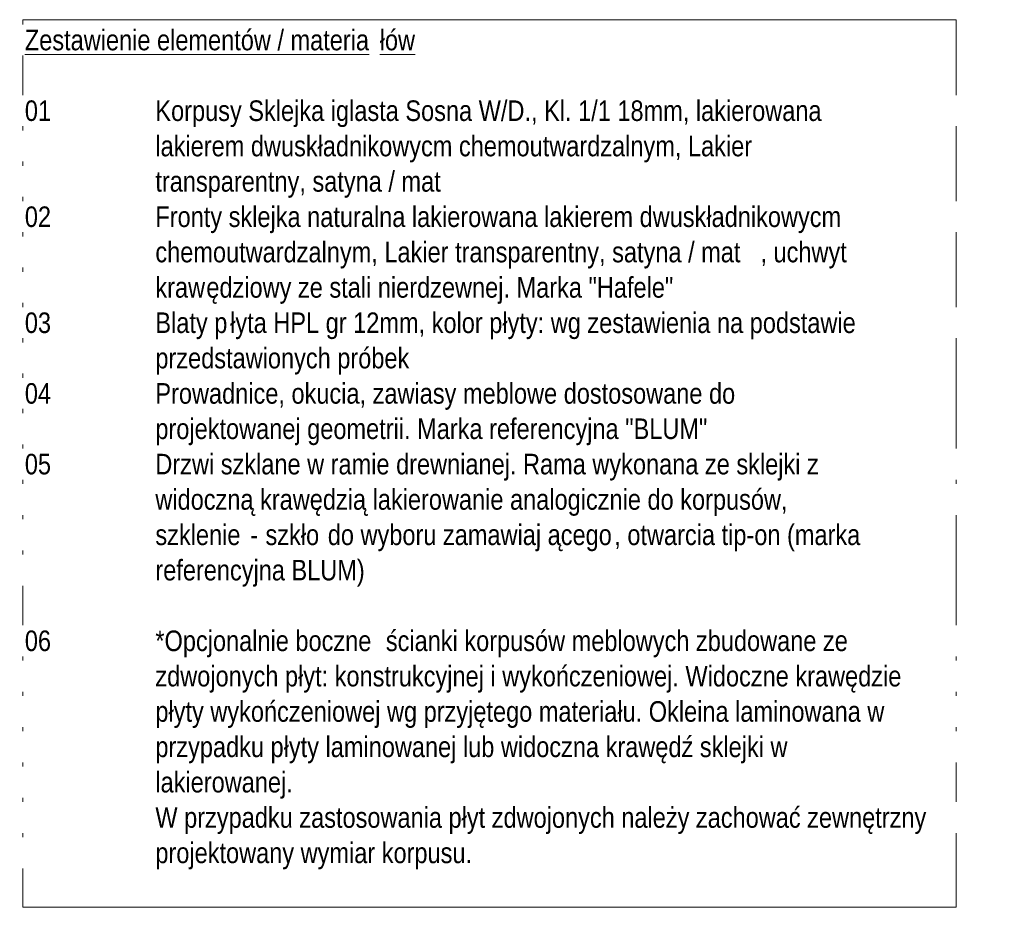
# Model space of a CAD drawing. Header units: centimetres. Extents: x 19862 to 23983, y -707 to 11876.
# Tile 4 of 7: x 23025 to 23983, y -268 to 596. Entities that reach past the tile are written whole.
import ezdxf

# ---------------------------------------------------------------- set-up
doc = ezdxf.new("R2010")
doc.units = ezdxf.units.CM
doc.layers.add('G-ANNO-TEXT', color=231, linetype='Continuous', lineweight=9)
doc.styles.add('Arial Narrow_2', font='ARIALN.TTF', dxfattribs={"height": 20})

msp = doc.modelspace()

# ---------------------------------------------------------------- linework, layer by layer
at = {"layer": 'G-ANNO-TEXT', "color": 250, "flags": 128}
msp.add_lwpolyline([(23028.26, 595.79), (23936.33, 595.79), (23936.33, -268.11), (23028.26, -268.11)], close=True, dxfattribs=at)

# ---------------------------------------------------------------- next in the draw order: texts
at = {"layer": 'G-ANNO-TEXT', "color": 7, "char_height": 20, "attachment_point": 1, "style": 'Arial Narrow_2', "bg_fill": 3, "box_fill_scale": 1.25, "bg_fill_color": 256, "bg_fill_true_color": 13158600, "bg_fill_transparency": 0}
for s, insert, width in [('\\LZestawienie elementów / materia', (23030.26, 586.01), 418.4809), ('01', (23030.26, 517.22), 32.0675), ('02', (23030.26, 414.03), 32.0675), ('03', (23030.26, 310.85), 32.0675), ('04', (23030.26, 242.06), 32.0675), ('05', (23030.26, 173.26), 32.0675), ('06', (23030.26, 1.28), 32.0675)]:
    msp.add_mtext(s, dxfattribs=dict(at, insert=insert, width=width))

# ---------------------------------------------------------------- next in the draw order: texts
for s, insert, width in [('\\Lłów', (23375.54, 586.01), 42.4894), ('\\fArial Narrow|b0|i0|c238|p34|;^I', (23056.71, 517.22), 121.8565), ('\\fArial Narrow|b0|i0|c238|p34|;^I', (23056.71, 310.85), 121.8565), ('\\fArial Narrow|b0|i0|c238|p34|;^I', (23056.71, 1.28), 121.8565)]:
    msp.add_mtext(s, dxfattribs=dict(at, insert=insert, width=width))

# ---------------------------------------------------------------- next in the draw order: texts
for s, insert, width in [('Korpusy Sklejka iglasta Sosna W/D., Kl. 1/1 18mm, lakierowana ', (23157.26, 517.22), 820.1263), ('*Opcjonalnie boczne ', (23157.26, 1.28), 271.7721)]:
    msp.add_mtext(s, dxfattribs=dict(at, insert=insert, width=width))

# ---------------------------------------------------------------- next in the draw order: texts
for s, insert, width in [('\\fArial Narrow|b0|i0|c238|p34|;^I', (23030.26, 482.83), 153.924), ('ścianki korpusów meblowych zbudowane ze ', (23381.49, 1.28), 570.8015), ('\\fArial Narrow|b0|i0|c238|p34|;^I', (23030.26, -33.11), 153.924)]:
    msp.add_mtext(s, dxfattribs=dict(at, insert=insert, width=width))

# ---------------------------------------------------------------- next in the draw order: texts
for s, insert, width in [('lakierem dwuskładnikowycm chemoutwardzalnym, Lakier ', (23157.26, 482.83), 733.5441), ('zdwojonych płyt: konstrukcyjnej i wykończeniowej. Widoczne krawędzie ', (23157.26, -33.11), 917.9322)]:
    msp.add_mtext(s, dxfattribs=dict(at, insert=insert, width=width))

# ---------------------------------------------------------------- next in the draw order: texts
at = {"layer": 'G-ANNO-TEXT', "color": 7, "char_height": 20, "width": 153.924, "attachment_point": 1, "style": 'Arial Narrow_2', "bg_fill": 3, "box_fill_scale": 1.25, "bg_fill_color": 256, "bg_fill_true_color": 13158600, "bg_fill_transparency": 0}
for insert in [(23030.26, 448.43), (23030.26, -67.51)]:
    msp.add_mtext('\\fArial Narrow|b0|i0|c238|p34|;^I', dxfattribs=dict(at, insert=insert))

# ---------------------------------------------------------------- next in the draw order: texts
at = {"layer": 'G-ANNO-TEXT', "color": 7, "char_height": 20, "attachment_point": 1, "style": 'Arial Narrow_2', "bg_fill": 3, "box_fill_scale": 1.25, "bg_fill_color": 256, "bg_fill_true_color": 13158600, "bg_fill_transparency": 0}
for s, insert, width in [('transparentny, satyna / mat', (23157.26, 448.43), 348.7341), ('płyty wykończeniowej wg przyjętego materiału. Okleina laminowana w ', (23157.26, -67.51), 894.6833)]:
    msp.add_mtext(s, dxfattribs=dict(at, insert=insert, width=width))

# ---------------------------------------------------------------- next in the draw order: texts
for insert, width in [((23056.71, 414.03), 121.8565), ((23030.26, -101.9), 153.924)]:
    msp.add_mtext('\\fArial Narrow|b0|i0|c238|p34|;^I', dxfattribs=dict(at, insert=insert, width=width))

# ---------------------------------------------------------------- next in the draw order: texts
for s, insert, width in [('Fronty sklejka naturalna lakierowana lakierem dwuskładnikowycm ', (23157.26, 414.03), 844.1769), ('przypadku płyty laminowanej lub widoczna krawędź sklejki w ', (23157.26, -101.9), 778.4386)]:
    msp.add_mtext(s, dxfattribs=dict(at, insert=insert, width=width))

# ---------------------------------------------------------------- next in the draw order: texts
at = {"layer": 'G-ANNO-TEXT', "color": 7, "char_height": 20, "width": 153.924, "attachment_point": 1, "style": 'Arial Narrow_2', "bg_fill": 3, "box_fill_scale": 1.25, "bg_fill_color": 256, "bg_fill_true_color": 13158600, "bg_fill_transparency": 0}
for insert in [(23030.26, 379.64), (23030.26, -136.3)]:
    msp.add_mtext('\\fArial Narrow|b0|i0|c238|p34|;^I', dxfattribs=dict(at, insert=insert))

# ---------------------------------------------------------------- next in the draw order: texts
at = {"layer": 'G-ANNO-TEXT', "color": 7, "char_height": 20, "attachment_point": 1, "style": 'Arial Narrow_2', "bg_fill": 3, "box_fill_scale": 1.25, "bg_fill_color": 256, "bg_fill_true_color": 13158600, "bg_fill_transparency": 0}
for s, insert, width in [('chemoutwardzalnym, Lakier transparentny, satyna / mat', (23157.26, 379.64), 713.5019), ('lakierowanej.', (23157.26, -136.3), 167.5527)]:
    msp.add_mtext(s, dxfattribs=dict(at, insert=insert, width=width))

# ---------------------------------------------------------------- next in the draw order: texts
for s, insert, width in [(', uchwyt ', (23745.95, 379.64), 113.0379), ('\\fArial Narrow|b0|i0|c238|p34|;^I', (23030.26, 345.24), 153.924), ('\\fArial Narrow|b0|i0|c238|p34|;^I', (23030.26, -170.69), 153.924)]:
    msp.add_mtext(s, dxfattribs=dict(at, insert=insert, width=width))

# ---------------------------------------------------------------- next in the draw order: texts
for s, insert, width in [('kraw', (23157.26, 345.24), 60.1266), ('W przypadku zastosowania płyt zdwojonych należy zachować zewnętrzny ', (23157.26, -170.69), 941.9828)]:
    msp.add_mtext(s, dxfattribs=dict(at, insert=insert, width=width))

# ---------------------------------------------------------------- next in the draw order: texts
for s, insert, width in [('ędziowy ze stali nierdzewnej. Marka "Hafele"', (23206.87, 345.24), 569.1981), ('\\fArial Narrow|b0|i0|c238|p34|;^I', (23030.26, -205.09), 153.924)]:
    msp.add_mtext(s, dxfattribs=dict(at, insert=insert, width=width))

# ---------------------------------------------------------------- next in the draw order: texts
for s, insert, width in [('Blaty p', (23157.26, 310.85), 88.1856), ('łyta HPL gr 12mm, kolor płyty: wg zestawienia na podstawie ', (23230.02, 310.85), 769.62), ('projektowany wymiar korpusu.', (23157.26, -205.09), 385.6117)]:
    msp.add_mtext(s, dxfattribs=dict(at, insert=insert, width=width))

# ---------------------------------------------------------------- next in the draw order: texts
at = {"layer": 'G-ANNO-TEXT', "color": 7, "insert": (23030.26, 276.45), "char_height": 20, "width": 153.924, "attachment_point": 1, "style": 'Arial Narrow_2', "bg_fill": 3, "box_fill_scale": 1.25, "bg_fill_color": 256, "bg_fill_true_color": 13158600, "bg_fill_transparency": 0}
msp.add_mtext('\\fArial Narrow|b0|i0|c238|p34|;^I', dxfattribs=at)

# ---------------------------------------------------------------- next in the draw order: texts
at = {"layer": 'G-ANNO-TEXT', "color": 7, "insert": (23157.26, 276.45), "char_height": 20, "width": 310.2531, "attachment_point": 1, "style": 'Arial Narrow_2', "bg_fill": 3, "box_fill_scale": 1.25, "bg_fill_color": 256, "bg_fill_true_color": 13158600, "bg_fill_transparency": 0}
msp.add_mtext('przedstawionych próbek', dxfattribs=at)

# ---------------------------------------------------------------- next in the draw order: texts
at = {"layer": 'G-ANNO-TEXT', "color": 7, "insert": (23056.71, 242.06), "char_height": 20, "width": 121.8565, "attachment_point": 1, "style": 'Arial Narrow_2', "bg_fill": 3, "box_fill_scale": 1.25, "bg_fill_color": 256, "bg_fill_true_color": 13158600, "bg_fill_transparency": 0}
msp.add_mtext('\\fArial Narrow|b0|i0|c238|p34|;^I', dxfattribs=at)

# ---------------------------------------------------------------- next in the draw order: texts
at = {"layer": 'G-ANNO-TEXT', "color": 7, "insert": (23157.26, 242.06), "char_height": 20, "width": 714.3036, "attachment_point": 1, "style": 'Arial Narrow_2', "bg_fill": 3, "box_fill_scale": 1.25, "bg_fill_color": 256, "bg_fill_true_color": 13158600, "bg_fill_transparency": 0}
msp.add_mtext('Prowadnice, okucia, zawiasy meblowe dostosowane do ', dxfattribs=at)

# ---------------------------------------------------------------- next in the draw order: texts
at = {"layer": 'G-ANNO-TEXT', "color": 7, "insert": (23030.26, 207.66), "char_height": 20, "width": 153.924, "attachment_point": 1, "style": 'Arial Narrow_2', "bg_fill": 3, "box_fill_scale": 1.25, "bg_fill_color": 256, "bg_fill_true_color": 13158600, "bg_fill_transparency": 0}
msp.add_mtext('\\fArial Narrow|b0|i0|c238|p34|;^I', dxfattribs=at)

# ---------------------------------------------------------------- next in the draw order: texts
at = {"layer": 'G-ANNO-TEXT', "color": 7, "insert": (23157.26, 207.66), "char_height": 20, "width": 672.6158, "attachment_point": 1, "style": 'Arial Narrow_2', "bg_fill": 3, "box_fill_scale": 1.25, "bg_fill_color": 256, "bg_fill_true_color": 13158600, "bg_fill_transparency": 0}
msp.add_mtext('projektowanej geometrii. Marka referencyjna "BLUM"', dxfattribs=at)

# ---------------------------------------------------------------- next in the draw order: texts
at = {"layer": 'G-ANNO-TEXT', "color": 7, "insert": (23056.71, 173.26), "char_height": 20, "width": 121.8565, "attachment_point": 1, "style": 'Arial Narrow_2', "bg_fill": 3, "box_fill_scale": 1.25, "bg_fill_color": 256, "bg_fill_true_color": 13158600, "bg_fill_transparency": 0}
msp.add_mtext('\\fArial Narrow|b0|i0|c238|p34|;^I', dxfattribs=at)

# ---------------------------------------------------------------- next in the draw order: texts
at = {"layer": 'G-ANNO-TEXT', "color": 7, "insert": (23157.26, 173.26), "char_height": 20, "width": 20.0422, "attachment_point": 1, "style": 'Arial Narrow_2', "bg_fill": 3, "box_fill_scale": 1.25, "bg_fill_color": 256, "bg_fill_true_color": 13158600, "bg_fill_transparency": 0}
msp.add_mtext('\\fArial Narrow|b0|i0|c238|p34|;D', dxfattribs=at)

# ---------------------------------------------------------------- next in the draw order: texts
at = {"layer": 'G-ANNO-TEXT', "color": 7, "insert": (23173.79, 173.26), "char_height": 20, "width": 794.4723, "attachment_point": 1, "style": 'Arial Narrow_2', "bg_fill": 3, "box_fill_scale": 1.25, "bg_fill_color": 256, "bg_fill_true_color": 13158600, "bg_fill_transparency": 0}
msp.add_mtext('rzwi szklane w ramie drewnianej. Rama wykonana ze sklejki z ', dxfattribs=at)

# ---------------------------------------------------------------- next in the draw order: texts
at = {"layer": 'G-ANNO-TEXT', "color": 7, "insert": (23030.26, 138.87), "char_height": 20, "width": 153.924, "attachment_point": 1, "style": 'Arial Narrow_2', "bg_fill": 3, "box_fill_scale": 1.25, "bg_fill_color": 256, "bg_fill_true_color": 13158600, "bg_fill_transparency": 0}
msp.add_mtext('\\fArial Narrow|b0|i0|c238|p34|;^I', dxfattribs=at)

# ---------------------------------------------------------------- next in the draw order: texts
at = {"layer": 'G-ANNO-TEXT', "color": 7, "insert": (23157.26, 138.87), "char_height": 20, "width": 779.2403, "attachment_point": 1, "style": 'Arial Narrow_2', "bg_fill": 3, "box_fill_scale": 1.25, "bg_fill_color": 256, "bg_fill_true_color": 13158600, "bg_fill_transparency": 0}
msp.add_mtext('widoczną krawędzią lakierowanie analogicznie do korpusów, ', dxfattribs=at)

# ---------------------------------------------------------------- next in the draw order: texts
at = {"layer": 'G-ANNO-TEXT', "color": 7, "char_height": 20, "attachment_point": 1, "style": 'Arial Narrow_2', "bg_fill": 3, "box_fill_scale": 1.25, "bg_fill_color": 256, "bg_fill_true_color": 13158600, "bg_fill_transparency": 0}
for s, insert, width in [('\\fArial Narrow|b0|i0|c238|p34|;^I', (23030.26, 104.47), 153.924), ('szkło', (23264.41, 104.47), 65.7384), ('ącego', (23538.92, 104.47), 78.5654), ('\\fArial Narrow|b0|i0|c238|p34|;^I', (23030.26, 70.08), 153.924)]:
    msp.add_mtext(s, dxfattribs=dict(at, insert=insert, width=width))

# ---------------------------------------------------------------- next in the draw order: texts
for s, insert, width in [('szklenie', (23157.26, 104.47), 104.2194), (' do wyboru zamawiaj', (23318.65, 104.47), 266.9619), (', otwarcia tip-on (marka ', (23603.74, 104.47), 307.848)]:
    msp.add_mtext(s, dxfattribs=dict(at, insert=insert, width=width))

# ---------------------------------------------------------------- next in the draw order: texts
for s, insert, width in [(' - ', (23243.25, 104.47), 25.654), ('referencyjna BLUM)', (23157.26, 70.08), 254.9366)]:
    msp.add_mtext(s, dxfattribs=dict(at, insert=insert, width=width))

doc.saveas('drawing.dxf')
